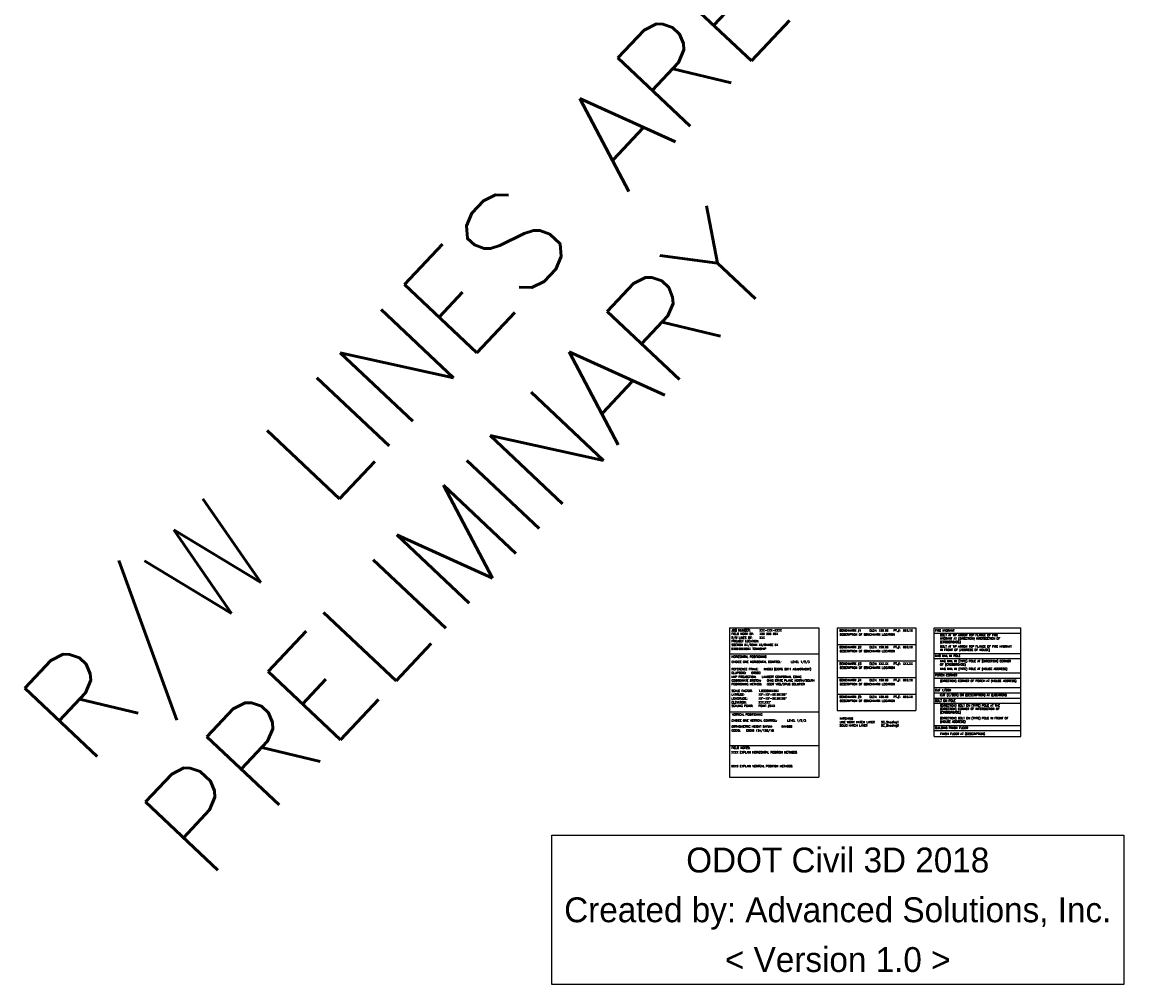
# Model space of a CAD drawing. Header units: feet. Extents: x -492 to 1466279, y -45 to 432517.
# Tile 1 of 3: x -492 to 183, y -45 to 535. Entities that reach past the tile are written whole.
import ezdxf

# ---------------------------------------------------------------- set-up
doc = ezdxf.new("R2010")
doc.units = ezdxf.units.FT
doc.header["$LTSCALE"] = 3.5
doc.header["$MEASUREMENT"] = 0
doc.layers.add('SC_Scratch1', color=1, linetype='Continuous')
doc.styles.add('FINE_GRID_LINES', font='simplex')
doc.styles.get("Standard").update_dxf_attribs({"font": 'font31.shx'})

msp = doc.modelspace()

# ---------------------------------------------------------------- linework, layer by layer
at = {"layer": 'SC_Scratch1', "color": 9}
for p, q in [((-65.23, 170.09), (-65.23, 80.01)), ((-65.23, 170.09), (-11.4, 170.09)), ((-11.4, 170.09), (-11.4, 80.01)), ((-0.32, 170.09), (47.08, 170.09)), ((-0.32, 170.09), (-0.32, 120.22)), ((47.08, 170.09), (47.08, 120.22)), ((58.11, 104.6), (58.11, 170.09)), ((58.11, 170.09), (110.51, 170.09)), ((110.51, 104.6), (110.51, 170.09)), ((58.11, 166.89), (110.51, 166.89)), ((-0.32, 160.11), (47.08, 160.11)), ((-65.23, 154.55), (-11.4, 154.55)), ((-0.32, 150.14), (47.08, 150.14)), ((58.11, 154.74), (110.51, 154.74)), ((58.11, 151.59), (110.51, 151.59)), ((58.11, 143.09), (110.51, 143.09)), ((-0.32, 140.17), (47.08, 140.17)), ((58.11, 139.7), (110.51, 139.7)), ((-0.32, 130.19), (47.08, 130.19)), ((58.11, 134.07), (110.51, 134.07)), ((58.11, 130.96), (110.51, 130.96)), ((58.11, 127.68), (110.51, 127.68)), ((58.11, 124.77), (110.51, 124.77)), ((-65.23, 119.46), (-11.4, 119.46)), ((-0.32, 120.22), (47.08, 120.22)), ((58.11, 111.23), (110.51, 111.23)), ((58.11, 108.23), (110.51, 108.23)), ((58.11, 104.6), (110.51, 104.6)), ((-65.23, 99.2), (-11.4, 99.2)), ((-65.23, 80.01), (-11.4, 80.01))]:
    msp.add_line(p, q, dxfattribs=at)

# ---------------------------------------------------------------- texts
at = {"insert": (-497.52, 126.19), "char_height": 60, "width": 817.5571, "attachment_point": 1, "rotation": 46.72883, "style": 'FINE_GRID_LINES'}
msp.add_mtext('R/W LINES ARE PRELIMINARY', dxfattribs=at)
at = {"insert": (0, 0), "char_height": 15, "attachment_point": 5, "line_spacing_factor": 0.6, "bg_fill": 16, "box_fill_scale": 1.5, "bg_fill_color": 256, "bg_fill_transparency": 0}
msp.add_mtext('ODOT Civil 3D 2018\\P\\pxqc;\\P\\pq*;Created by: Advanced Solutions, Inc.\\P\\pqc;\\P< Version 1.0 >', dxfattribs=at)
at = {"layer": 'SC_Scratch1', "color": 9, "style": 'FINE_GRID_LINES'}
for s, p in [('JOB NUMBER:', (-64.06, 168.01)), ('BENCHMARK #1', (1.1, 167.86)), ('ELEV:', (19.04, 167.86)), ('PT.#:', (33.64, 167.86)), ('FIELD WORK BY: ', (-64.06, 165.93)), ('R/W LINES BY: ', (-64.06, 163.6)), ('PROJECT LOCATION: ', (-64.06, 161.52)), ('BENCHMARK #2', (1.1, 157.89)), ('ELEV:', (19.04, 157.89)), ('PT.#:', (33.64, 157.89)), ('CHOICE ONE HORIZONTAL CONTROL:', (-64.06, 148.96)), ('HORIZONTAL POSITIONING', (-64.06, 152.12)), ('BENCHMARK #3', (1.1, 147.92)), ('ELEV:', (19.04, 147.92)), ('PT.#:', (33.64, 147.92)), ('REFERENCE FRAME:', (-64.06, 144.66)), ('ELLIPSOID:', (-64.06, 142.34)), ('COORDINATE SYSTEM:', (-64.06, 137.7)), ('MAP PROJECTION:', (-64.06, 140.02)), ('POSITIONING METHOD:', (-64.06, 135.54)), ('BENCHMARK #4', (1.1, 137.94)), ('ELEV:', (19.04, 137.94)), ('PT.#:', (33.64, 137.94)), ('SCALE FACTOR:', (-64.06, 131.55)), ('LATITUDE:', (-64.06, 129.23)), ('BENCHMARK #5', (1.1, 127.97)), ('ELEV:', (19.04, 127.97)), ('PT.#:', (33.64, 127.97)), ('SCALING POINT:', (-64.06, 122.51)), ('LONGITUDE:', (-64.06, 126.91)), ('ELEVATION:', (-64.06, 124.59)), ('CHOICE ONE VERTICAL CONTROL:', (-64.06, 113.57)), ('VERTICAL POSITIONING', (-63.82, 117.23)), ('ORTHOMETRIC HEIGHT DATUM:', (-64.06, 109.95)), ('GEOID:', (-64.06, 107.62))]:
    msp.add_text(s, height=1.25, dxfattribs=at).set_placement(p)
at = {"layer": 'SC_Scratch1', "color": 2, "style": 'FINE_GRID_LINES'}
for s, p in [('XXX-XXX-XXXX', (-47.25, 168.01)), ('XXX.XX', (24.72, 167.86)), ('XXX.XX', (39.32, 167.86)), ('XXX XXX XXX', (-47.25, 165.93)), ('XXX.XX', (24.72, 157.89)), ('XXX.XX', (39.32, 157.89)), ('LEVEL 1/2/3', (-28.22, 148.96)), ('XXX.XX', (24.72, 147.92)), ('XXX.XX', (39.32, 147.92)), ('OHIO STATE PLANE NORTH/SOUTH', (-42.7, 137.7)), ('ODOT VRS/OPUS SOLUTION', (-42.7, 135.54)), ('XXX.XX', (24.72, 137.94)), ('XXX.XX', (39.32, 137.94)), ('XX°-XX\'-XX.XXXXX"', (-47.82, 129.23)), ('1.0000XXXXXX', (-47.82, 131.55)), ('XXX.XX', (24.72, 127.97)), ('XXX.XX', (39.32, 127.97)), ('XX°-XX\'-XX.XXXXX"', (-47.82, 126.91)), ("XXX.XXX'", (-47.82, 124.59)), ('POINT #XXX', (-47.82, 122.51)), ('LEVEL 1/2/3', (-30.43, 113.57)), ('GEOID 12A/12B/18', (-55.24, 107.62)), ('NAVD88', (-33.85, 109.95))]:
    msp.add_text(s, height=1.25, dxfattribs=at).set_placement(p)
at = {"layer": 'SC_Scratch1', "color": 4, "style": 'FINE_GRID_LINES'}
for s, p in [('XXX', (-47.25, 163.6)), ('XXXXXXXXXXX TOWNSHIP', (-64.16, 156.92)), ('SECTION XX/TOWN XX/RANGE XX', (-64.06, 159.2))]:
    msp.add_text(s, height=1.25, dxfattribs=at).set_placement(p)
at = {"layer": 'SC_Scratch1', "color": 1, "style": 'FINE_GRID_LINES'}
for s, p in [('GRS80', (-52.15, 142.34)), ('NAD83 (CORS 2011 ADJUSTMENT)', (-44.65, 144.66)), ('LAMBERT CONFORMAL CONIC', (-45.81, 140.02))]:
    msp.add_text(s, height=1.25, dxfattribs=at).set_placement(p)
at = {"layer": 'SC_Scratch1', "color": 9, "char_height": 1.25, "attachment_point": 1, "style": 'FINE_GRID_LINES'}
for s, insert in [('FIRE HYDRANT', (58.72, 169.13)), ('MAG NAIL IN POLE', (58.72, 153.94)), ('PORCH CORNER', (58.72, 142.16)), ('CUT X/BOX', (58.72, 133.23)), ('BOLT ON POLE', (58.72, 126.82)), ('BUILDING FINISH FLOOR', (58.72, 110.39))]:
    msp.add_mtext_dynamic_manual_height_columns(s, width=41.5956, gutter_width=14, heights=[0], dxfattribs=dict(at, insert=insert))
at = {"layer": 'SC_Scratch1', "color": 2, "char_height": 1.25, "attachment_point": 1, "style": 'FINE_GRID_LINES'}
for s, insert, width in [('DESCRIPTION OF BENCHMARK LOCATION ', (1.16, 166.67), 44.7127), ('DESCRIPTION OF BENCHMARK LOCATION ', (1.16, 156.69), 44.7127), ('DESCRIPTION OF BENCHMARK LOCATION ', (1.16, 146.72), 44.7127), ('DESCRIPTION OF BENCHMARK LOCATION ', (1.16, 136.75), 44.7127), ('DESCRIPTION OF BENCHMARK LOCATION ', (1.16, 126.77), 44.7127), ('HATCHING\\P{\\C247;LINE WORK HATCH LAYER ^ISC_Shading1\\P\\C255;SOLID HATCH LAYER  ^I^ISC_Shading2}', (1.16, 116.02), 44.7127), ('XXXX EXPLAIN HORIZONTAL POSITION METHODS  ', (-64.26, 95.7), 52.4979), ('XXXX EXPLAIN VERITCAL POSITION METHODS  ', (-64.26, 87.41), 52.4979)]:
    msp.add_mtext(s, dxfattribs=dict(at, insert=insert, width=width))
for s, width, insert in [('BOLT AT TIP ARROW TOP FLANGE OF FIRE HYDRANT AT (DIRECTION) INTERSECTION OF (CROSSROADS)', 46.713, (61.71, 166.37)), ('BOLT AT TIP ARROW TOP FLANGE OF FIRE HYDRANT IN FRONT OF (ADDRESS OF HOUSE)', 46.9782, (61.71, 159.53)), ('MAG NAIL IN (TYPE) POLE AT (DIRECTION) CORNER OF (CROSSROADS) ', 46.3356, (61.71, 150.7)), ('MAG NAIL IN (TYPE) POLE AT (HOUSE ADDRESS) ', 51.1591, (61.71, 145.96)), ('(DIRECTION) CORNER OF PORCH AT (HOUSE ADDRESS) ', 46.95, (61.71, 138.74)), ('CUT (X/BOX) ON (DESCRIPTION) AT (LOCATION)', 46.95, (61.71, 130.24)), ('(DIRECTION) BOLT ON (TYPE) POLE AT THE (DIRECTION) CORNER OF INTERSECTION OF (CROSSROADS)', 46.95, (61.71, 123.95)), ('(DIRECTION) BOLT ON (TYPE) POLE IN FRONT OF (HOUSE ADDRESS)', 46.95, (61.71, 116.27)), ('FINISH FLOOR AT (DESCRIPTION)', 46.95, (61.71, 106.89))]:
    msp.add_mtext_dynamic_manual_height_columns(s, width=width, gutter_width=14, heights=[0], dxfattribs=dict(at, insert=insert))
at = {"layer": 'SC_Scratch1', "color": 9, "insert": (-64.06, 98.44), "char_height": 1.25, "width": 44.7127, "attachment_point": 1, "style": 'FINE_GRID_LINES'}
msp.add_mtext('FIELD NOTES:', dxfattribs=at)

doc.saveas('drawing.dxf')
